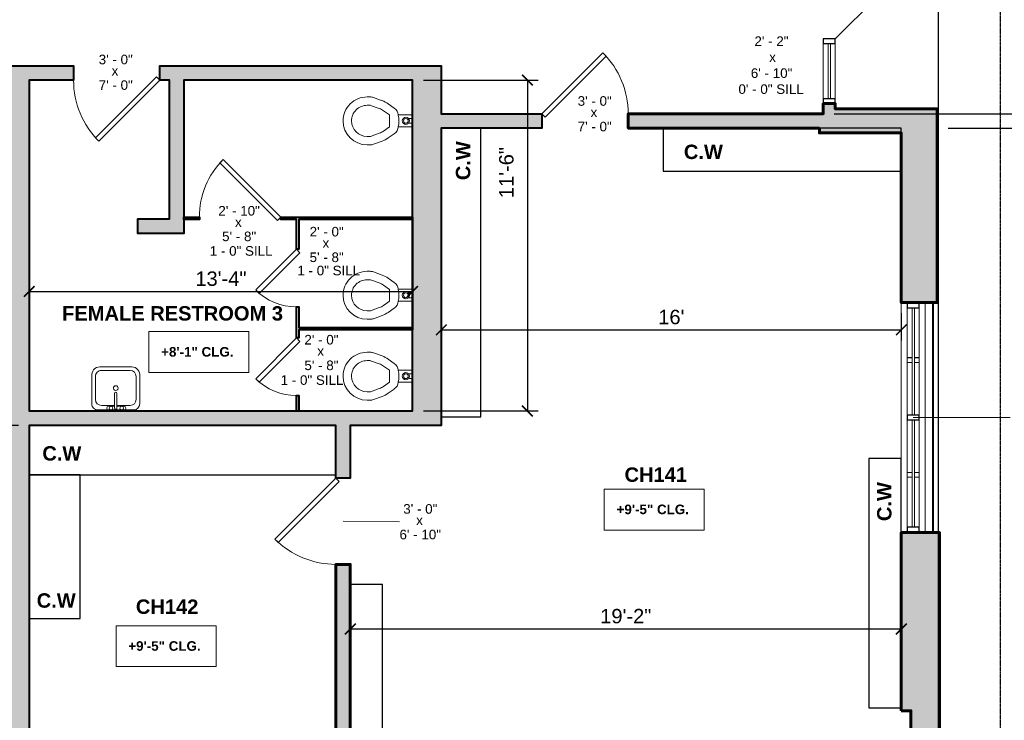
# Model space of a CAD drawing. Header units: inches. Extents: x -2078 to 109126, y -964 to 6385.
# Tile 165 of 256: x 26750 to 27161, y 3922 to 4214. Entities that reach past the tile are written whole.
import ezdxf

# ---------------------------------------------------------------- set-up
doc = ezdxf.new("R2010")
doc.units = ezdxf.units.IN
doc.header["$MEASUREMENT"] = 0
doc.linetypes.add('HIDDEN2', pattern=[0.1875, 0.125, -0.0625])
for name, color, linetype, lineweight in [('A-ANNO', 2, 'Continuous', 5), ('A-ANNO-DIMS', 1, 'Continuous', 9), ('A-CASE', 4, 'Continuous', 9), ('A-DOOR', 1, 'Continuous', 18), ('A-FIXT', 150, 'Continuous', 9), ('A-GLAZ-CURT', 52, 'Continuous', 9), ('A-GLAZ-CWMG', 51, 'Continuous', 9), ('A-HIDDEN', 2, 'HIDDEN2', 18), ('A-WALL', 3, 'Continuous', 40), ('A-WINDOWS', 2, 'Continuous', 18), ('Q-CASE', 4, 'Continuous', 30)]:
    doc.layers.add(name, color=color, linetype=linetype, lineweight=lineweight)
doc.layers.add('A-HATCH', color=9, linetype='Continuous')
doc.styles.add('Arial_1', font='arial.ttf', dxfattribs={"height": 0.0625})
doc.styles.add('Arial_2', font='arial.ttf', dxfattribs={"height": 3})
doc.styles.add('Arial_B', font='arialbd.ttf', dxfattribs={"height": 4.5})
doc.styles.add('Arial_B_1', font='arialbd.ttf', dxfattribs={"height": 3})
doc.styles.add('JC', font='arial.ttf', dxfattribs={"height": 0.125})
doc.dimstyles.new('JC-DIMS', dxfattribs={"dimtxt": 0.125, "dimasz": 0.09375, "dimexe": 0.09375, "dimexo": 0.09375, "dimgap": 0.046875, "dimtad": 1, "dimdec": 1, "dimzin": 0, "dimdsep": 46, "dimlunit": 4, "dimtxsty": 'JC', "dimblk": 'ARCHTICK', "dimcen": 0.09, "dimclrd": 1, "dimclre": 1, "dimclrt": 256, "dimadec": 0, "dimazin": 0, "dimtfac": 1, "dimtdec": 1, "dimtofl": 0, "dimtmove": 1, "dimatfit": 3, "dimfxl": 1, "dimtolj": 1, "dimtzin": 0, "dimarcsym": 0})

# ---------------------------------------------------------------- blocks, each defined once
blk = doc.blocks.new('JC_DOOR_SINGLE PANEL - SINGLE DOOR-1525208-3RD FL')
at = {"layer": 'A-DOOR', "lineweight": 30}
for p, q in [((-8.87, -27.04), (16.59, -1.59)), ((18, -3), (-7.46, -28.46)), ((16.59, -1.59), (18, -3)), ((-7.46, -28.46), (-8.87, -27.04))]:
    blk.add_line(p, q, dxfattribs=at)
at = {"layer": 'A-DOOR', "lineweight": 9}
blk.add_arc((18, -3), 36, 180, 225, dxfattribs=at)
blk = doc.blocks.new('JC_DOOR_SINGLE PANEL - SINGLE DOOR-1574504-3RD FL')
at = {"layer": 'A-DOOR', "lineweight": 30}
for p, q in [((-7.46, 28.46), (-8.87, 27.04)), ((-8.87, 27.04), (16.59, 1.59)), ((18, 3), (-7.46, 28.46)), ((16.59, 1.59), (18, 3))]:
    blk.add_line(p, q, dxfattribs=at)
at = {"layer": 'A-DOOR', "lineweight": 9}
blk.add_arc((18, 3), 36, 135, 180, dxfattribs=at)
blk = doc.blocks.new('Door-Curtain-Wall-Double-Storefront - Door-Curtain-Wall-Double-Storefront-1672611-3RD FL')
at = {"layer": 'A-DOOR', "lineweight": 9}
for p, q in [((-11.56, 26.94), (-36, 2.5)), ((11.56, 26.94), (36, 2.5))]:
    blk.add_line(p, q, dxfattribs=at)
for centre, start, end in [((-36, 0.5), 360, 47.2514), ((36, 0.5), 132.7486, 180)]:
    blk.add_arc(centre, 36, start, end, dxfattribs=at)
blk = doc.blocks.new('System Panel - Glazed-1672614-3RD FL')
at = {"layer": 'A-GLAZ-CURT', "lineweight": 18}
for p, q in [((11.5, 0.5), (-11.5, 0.5)), ((-11.5, 0.5), (-11.5, -0.5)), ((11.5, -0.5), (11.5, 0.5)), ((-11.5, -0.5), (11.5, -0.5))]:
    blk.add_line(p, q, dxfattribs=at)
blk = doc.blocks.new('Rectangular Mullion - 2_5_ x 5_ rectangular-1579280-3RD FL')
at = {"layer": 'A-GLAZ-CWMG'}
for p, q in [((978.8, 182.32), (978.8, 205.32)), ((983.8, 205.32), (983.8, 182.32))]:
    blk.add_line(p, q, dxfattribs=at)
blk = doc.blocks.new('Rectangular Mullion - 2_5_ x 5_ rectangular-1672617-3RD FL')
at = {"layer": 'A-GLAZ-CWMG', "lineweight": 30}
for p, q in [((-2, 2.5), (0, 2.5)), ((-2, -2.5), (-2, 2.5)), ((0, 2.5), (0, -2.5)), ((0, -2.5), (-2, -2.5))]:
    blk.add_line(p, q, dxfattribs=at)
blk = doc.blocks.new('Rectangular Mullion - 2_5_ x 5_ rectangular-1672610-3RD FL')
at = {"layer": 'A-GLAZ-CWMG', "lineweight": 30}
for p, q in [((-1, 2.5), (1, 2.5)), ((-1, -2.5), (-1, 2.5)), ((1, 2.5), (1, -2.5)), ((1, -2.5), (-1, -2.5))]:
    blk.add_line(p, q, dxfattribs=at)
blk = doc.blocks.new('Instance - Opening - 16_ x 24_-1672996-3RD FL')
at = {"layer": 'A-WINDOWS'}
for p, q in [((-48, -5), (-48, 5)), ((-48, 5), (48, 5)), ((48, 5), (48, -5)), ((48, -5), (-48, -5))]:
    blk.add_line(p, q, dxfattribs=at)
blk = doc.blocks.new('System Panel - Glazed-1673832-3RD FL')
at = {"layer": 'A-GLAZ-CURT', "lineweight": 18}
for p, q in [((22.39, 0.5), (-22.39, 0.5)), ((-22.39, 0.5), (-22.39, -0.5)), ((22.39, -0.5), (22.39, 0.5)), ((-22.39, -0.5), (22.39, -0.5))]:
    blk.add_line(p, q, dxfattribs=at)
blk = doc.blocks.new('System Panel - Glazed-1673833-3RD FL')
at = {"layer": 'A-GLAZ-CURT', "lineweight": 18}
for p, q in [((22.39, 0.5), (-22.39, 0.5)), ((-22.39, 0.5), (-22.39, -0.5)), ((22.39, -0.5), (22.39, 0.5)), ((-22.39, -0.5), (22.39, -0.5))]:
    blk.add_line(p, q, dxfattribs=at)
blk = doc.blocks.new('Rectangular Mullion - 2_5_ x 5_ rectangular-1673836-3RD FL')
at = {"layer": 'A-GLAZ-CWMG', "lineweight": 30}
for p, q in [((0, 2.5), (-2, 2.5)), ((-2, 2.5), (-2, -2.5)), ((0, -2.5), (0, 2.5)), ((-2, -2.5), (0, -2.5))]:
    blk.add_line(p, q, dxfattribs=at)
blk = doc.blocks.new('Rectangular Mullion - 2_5_ x 5_ rectangular-1673818-3RD FL')
at = {"layer": 'A-GLAZ-CWMG'}
for p, q in [((1013.86, -24.7), (1013.86, -3.93)), ((1018.86, -3.93), (1018.86, -24.7)), ((1015.86, -24.7), (1013.86, -24.7)), ((1018.86, -24.7), (1016.86, -24.7))]:
    blk.add_line(p, q, dxfattribs=at)
blk = doc.blocks.new('Rectangular Mullion - 2_5_ x 5_ rectangular-1673819-3RD FL')
at = {"layer": 'A-GLAZ-CWMG'}
for p, q in [((1013.86, -72.59), (1013.86, -50.7)), ((1018.86, -50.7), (1018.86, -72.59)), ((1015.86, -72.59), (1013.86, -72.59)), ((1018.86, -72.59), (1016.86, -72.59))]:
    blk.add_line(p, q, dxfattribs=at)
blk = doc.blocks.new('Rectangular Mullion - 2_5_ x 5_ rectangular-1673820-3RD FL')
at = {"layer": 'A-GLAZ-CWMG'}
for p, q in [((1013.86, -74.59), (1015.86, -74.59)), ((1013.86, -95.47), (1013.86, -74.59)), ((1016.86, -74.59), (1018.86, -74.59)), ((1018.86, -74.59), (1018.86, -95.47))]:
    blk.add_line(p, q, dxfattribs=at)
blk = doc.blocks.new('Rectangular Mullion - 2_5_ x 5_ rectangular-1673821-3RD FL')
at = {"layer": 'A-GLAZ-CWMG'}
for p, q in [((1013.86, -26.7), (1015.86, -26.7)), ((1013.86, -48.7), (1013.86, -26.7)), ((1016.86, -26.7), (1018.86, -26.7)), ((1018.86, -26.7), (1018.86, -48.7))]:
    blk.add_line(p, q, dxfattribs=at)
blk = doc.blocks.new('Rectangular Mullion - 2_5_ x 5_ rectangular-1673822-3RD FL')
at = {"layer": 'A-GLAZ-CWMG'}
for p, q in [((-1, 0.5), (-1, 2.5)), ((-1, 2.5), (1, 2.5)), ((1, 2.5), (1, 0.5)), ((-1, -2.5), (-1, -0.5)), ((1, -2.5), (-1, -2.5)), ((1, -0.5), (1, -2.5))]:
    blk.add_line(p, q, dxfattribs=at)
blk = doc.blocks.new('Rectangular Mullion - 2_5_ x 5_ rectangular-1673838-3RD FL')
at = {"layer": 'A-GLAZ-CWMG', "lineweight": 30}
for p, q in [((-2, 2.5), (0, 2.5)), ((-2, -2.5), (-2, 2.5)), ((0, 2.5), (0, -2.5)), ((0, -2.5), (-2, -2.5))]:
    blk.add_line(p, q, dxfattribs=at)
blk = doc.blocks.new('Rectangular Mullion - 2_5_ x 5_ rectangular-1673829-3RD FL')
at = {"layer": 'A-GLAZ-CWMG', "lineweight": 30}
for p, q in [((-1, 2.5), (1, 2.5)), ((-1, -2.5), (-1, 2.5)), ((1, 2.5), (1, -2.5)), ((1, -2.5), (-1, -2.5))]:
    blk.add_line(p, q, dxfattribs=at)
blk = doc.blocks.new('M_Toilet-Commercial-Wall-3D - 380mm Seat Height-1677993-3RD FL')
at = {"layer": 'A-FIXT'}
for p, q in [((5.94, 25), (5.94, 23.71)), ((9.44, 23.71), (9.44, 25)), ((22.44, 25), (22.44, 23.71)), ((25.94, 23.71), (25.94, 25)), ((6.18, 22.34), (7.5, 18.72)), ((10.79, 19.92), (9.47, 23.53)), ((22.41, 23.53), (21.1, 19.92)), ((24.38, 18.72), (25.7, 22.34)), ((13.47, 15.65), (11.69, 18.18)), ((20.19, 18.18), (18.42, 15.65)), ((8.82, 16.18), (10.6, 13.64)), ((13.47, 15.65), (18.42, 15.65)), ((21.28, 13.64), (23.06, 16.18)), ((13.44, 11.96), (13.44, 6)), ((18.44, 6), (18.44, 11.96)), ((14.93, 6), (14.93, 7.67)), ((16.95, 6), (16.95, 7.67))]:
    blk.add_line(p, q, dxfattribs=at)
for centre, radius, start, end in [((15.94, 25), 10, 90, 180), ((15.94, 25), 10, 360, 90), ((15.94, 25), 6.5, 90, 180), ((15.94, 25), 6.5, 360, 90), ((9.94, 23.71), 4, 180, 200), ((21.94, 23.71), 4, 340, 0), ((17.83, 22.48), 11, 200, 215), ((17.83, 22.48), 7.5, 200, 215), ((14.05, 22.48), 7.5, 325, 340), ((14.05, 22.48), 11, 325, 340), ((13.88, 15.93), 4, 215, 263.7549), ((18.01, 15.93), 4, 276.2451, 325), ((15.9, 21.78), 10.07, 255.8499, 284.1501), ((15.94, 8.78), 1.5, 360, 180), ((15.94, 8.78), 1.5, 180, 0), ((15.94, 8.78), 1, 360, 180), ((15.94, 8.78), 1, 180, 360)]:
    blk.add_arc(centre, radius, start, end, dxfattribs=at)
blk = doc.blocks.new('JC_VANITY SINK - VANITY SINK-1366814-3RD FL')
at = {"layer": 'A-FIXT'}
for p, q in [((-9.38, 4.59), (-9.38, -6.91)), ((8.12, 7.09), (-6.88, 7.09)), ((0.12, 5.22), (-5.38, 5.22)), ((3.62, 7.09), (-2.88, 7.09)), ((-2.88, 5.59), (0.12, 5.59)), ((0.12, 6.33), (0.12, 0.22)), ((1.12, 6.33), (1.12, 0.22)), ((1.12, 5.59), (3.62, 5.59)), ((6.62, 5.22), (1.12, 5.22)), ((10.62, -6.91), (10.62, 4.59)), ((-7.88, 2.72), (-7.88, -6.91)), ((9.12, -6.91), (9.12, 2.72)), ((-6.06, -10.91), (7.3, -10.91)), ((-5.38, -9.41), (6.62, -9.41))]:
    blk.add_line(p, q, dxfattribs=at)
for centre, radius, start, end in [((-6.88, 4.59), 2.5, 90, 180), ((-5.38, 2.72), 2.5, 90, 180), ((-2.88, 6.34), 0.75, 90, 270), ((-1.88, 6.34), 0.75, 360, 180), ((-1.88, 6.34), 0.75, 180, 0), ((0.62, 6.33), 0.5, 360, 180), ((2.62, 6.34), 0.75, 360, 180), ((2.62, 6.34), 0.75, 180, 360), ((3.62, 6.34), 0.75, 270, 90), ((6.62, 2.72), 2.5, 0, 90), ((8.12, 4.59), 2.5, 360, 90), ((0.62, 0.22), 0.5, 180, 0), ((0.62, -2), 1, 360, 180), ((0.62, -2), 1, 180, 0), ((-5.91, -7.4), 3.51, 171.8503, 267.5498), ((-5.38, -6.91), 2.5, 180, 270), ((6.62, -6.91), 2.5, 270, 0), ((7.15, -7.4), 3.51, 272.4502, 8.1497)]:
    blk.add_arc(centre, radius, start, end, dxfattribs=at)
blk = doc.blocks.new('JC_SINGLE DOOR-NO TRIM - SINGLE DOOR-1686911-3RD FL')
at = {"layer": 'A-DOOR', "lineweight": 30}
for p, q in [((-4.97, 17.47), (-6.38, 16.06)), ((12, 0.5), (-4.97, 17.47)), ((-6.38, 16.06), (10.59, -0.91)), ((10.59, -0.91), (12, 0.5))]:
    blk.add_line(p, q, dxfattribs=at)
at = {"layer": 'A-DOOR', "lineweight": 9}
blk.add_arc((12, 0.5), 24, 135, 180, dxfattribs=at)
blk = doc.blocks.new('JC_SINGLE DOOR-NO TRIM - SINGLE DOOR-1694835-3RD FL')
at = {"layer": 'A-DOOR', "lineweight": 30}
for p, q in [((-7.04, 24.54), (-8.46, 23.13)), ((-8.46, 23.13), (15.59, -0.91)), ((17, 0.5), (-7.04, 24.54)), ((15.59, -0.91), (17, 0.5))]:
    blk.add_line(p, q, dxfattribs=at)
at = {"layer": 'A-DOOR', "lineweight": 9}
blk.add_arc((17, 0.5), 34, 135, 180, dxfattribs=at)
blk = doc.blocks.new('Casework 24 - Casework 10-1694890-3RD FL')
at = {"layer": 'Q-CASE'}
for p, q in [((-492.8, -208.74), (-592.22, -208.74)), ((-592.22, -208.74), (-592.22, -226.71)), ((-492.8, -226.71), (-492.8, -208.74)), ((-592.22, -226.71), (-492.8, -226.71))]:
    blk.add_line(p, q, dxfattribs=at)
blk = doc.blocks.new('Casework 25 - Casework 10-1694975-3RD FL')
at = {"layer": 'Q-CASE'}
for p, q in [((-600.76, -169.3), (-617.19, -169.3)), ((-617.19, -169.3), (-617.19, -289.81)), ((-600.76, -289.81), (-600.76, -169.3)), ((-617.19, -289.81), (-600.76, -289.81))]:
    blk.add_line(p, q, dxfattribs=at)
blk = doc.blocks.new('Casework 26 - Casework 10-1695036-3RD FL')
at = {"layer": 'Q-CASE'}
for p, q in [((-600.76, -169.3), (-614.26, -169.3)), ((-614.26, -169.3), (-614.26, -280.92)), ((-600.76, -280.92), (-600.76, -169.3)), ((-614.26, -280.92), (-600.76, -280.92))]:
    blk.add_line(p, q, dxfattribs=at)
blk = doc.blocks.new('Casework 27 - Casework 10-1695098-3RD FL')
at = {"layer": 'Q-CASE'}
for p, q in [((-600.76, -176.96), (-614.26, -176.96)), ((-614.26, -176.96), (-614.26, -280.92)), ((-600.76, -280.92), (-600.76, -176.96)), ((-614.26, -280.92), (-600.76, -280.92))]:
    blk.add_line(p, q, dxfattribs=at)
blk = doc.blocks.new('Casework 28 - Casework 10-1695143-3RD FL')
at = {"layer": 'Q-CASE'}
for p, q in [((-550.13, -175.67), (-678.13, -175.67)), ((-678.13, -175.67), (-678.13, -196.26)), ((-550.13, -196.26), (-550.13, -175.67)), ((-678.13, -196.26), (-550.13, -196.26))]:
    blk.add_line(p, q, dxfattribs=at)
blk = doc.blocks.new('Casework 29 - Casework 10-1695211-3RD FL')
at = {"layer": 'Q-CASE'}
for p, q in [((-619.95, -178.4), (-679.97, -178.4)), ((-679.97, -178.4), (-679.97, -199.67)), ((-619.95, -199.67), (-619.95, -178.4)), ((-679.97, -199.67), (-619.95, -199.67))]:
    blk.add_line(p, q, dxfattribs=at)
blk = doc.blocks.new('_ArchTick')
at = {"color": 0, "linetype": 'ByBlock', "const_width": 0.15}
blk.add_lwpolyline([(-0.5, -0.5), (0.5, 0.5)], dxfattribs=at)
blk = doc.blocks.new('*D771')
at = {"layer": 'A-ANNO-DIMS', "color": 1, "lineweight": -2, "transparency": 16777216}
for p, q in [((27137.82, 4169.02), (27474.21, 4169.02)), ((27469.71, 3867.02), (27469.71, 4169.02)), ((27126.82, 3867.02), (27474.21, 3867.02))]:
    blk.add_line(p, q, dxfattribs=at)
at = {"layer": 'Defpoints', "color": 0, "transparency": 16777216}
for p in [(27133.32, 4169.02), (27469.71, 4169.02), (27122.32, 3867.02)]:
    blk.add_point(p, dxfattribs=at)
at = {"layer": 'A-ANNO-DIMS', "color": 1, "lineweight": -2, "transparency": 16777216, "xscale": 4.5, "yscale": 4.5, "zscale": 4.5}
for p, rotation in [((27469.71, 4169.02), 90), ((27469.71, 3867.02), 270)]:
    blk.add_blockref('_ArchTick', p, dxfattribs=dict(at, rotation=rotation))
at = {"layer": 'A-ANNO-DIMS', "transparency": 16777216, "insert": (27464.4, 4018.02), "char_height": 6, "width": 0.4874, "attachment_point": 5, "rotation": 90, "style": 'JC'}
blk.add_mtext('\\A1;25\'-2"', dxfattribs=at)
blk = doc.blocks.new('*D797')
at = {"layer": 'A-ANNO-DIMS', "color": 1, "lineweight": -2, "transparency": 16777216}
for p, q in [((27138.26, 4553.02), (27510.8, 4553.02)), ((27506.3, 3867.02), (27506.3, 4553.02)), ((27126.82, 3867.02), (27510.8, 3867.02))]:
    blk.add_line(p, q, dxfattribs=at)
at = {"layer": 'Defpoints', "color": 0, "transparency": 16777216}
for p in [(27133.76, 4553.02), (27506.3, 4553.02), (27122.32, 3867.02)]:
    blk.add_point(p, dxfattribs=at)
at = {"layer": 'A-ANNO-DIMS', "color": 1, "lineweight": -2, "transparency": 16777216, "xscale": 4.5, "yscale": 4.5, "zscale": 4.5}
for p, rotation in [((27506.3, 4553.02), 90), ((27506.3, 3867.02), 270)]:
    blk.add_blockref('_ArchTick', p, dxfattribs=dict(at, rotation=rotation))
at = {"layer": 'A-ANNO-DIMS', "transparency": 16777216, "insert": (27500.98, 4210.02), "char_height": 6, "width": 0.4874, "attachment_point": 5, "rotation": 90, "style": 'JC'}
blk.add_mtext('\\A1;57\'-2"', dxfattribs=at)
blk = doc.blocks.new('*D799')
at = {"layer": 'A-ANNO-DIMS', "color": 1, "lineweight": -2, "transparency": 16777216}
for p, q in [((27088.64, 4308.41), (27474.21, 4308.41)), ((27469.71, 4175.02), (27469.71, 4308.41)), ((27090.26, 4175.02), (27474.21, 4175.02))]:
    blk.add_line(p, q, dxfattribs=at)
at = {"layer": 'Defpoints', "color": 0, "transparency": 16777216}
for p in [(27084.14, 4308.41), (27469.71, 4308.41), (27085.76, 4175.02)]:
    blk.add_point(p, dxfattribs=at)
at = {"layer": 'A-ANNO-DIMS', "color": 1, "lineweight": -2, "transparency": 16777216, "xscale": 4.5, "yscale": 4.5, "zscale": 4.5}
for p, rotation in [((27469.71, 4308.41), 90), ((27469.71, 4175.02), 270)]:
    blk.add_blockref('_ArchTick', p, dxfattribs=dict(at, rotation=rotation))
at = {"layer": 'A-ANNO-DIMS', "transparency": 16777216, "insert": (27460.44, 4241.71), "char_height": 6, "width": 0.7487, "attachment_point": 5, "rotation": 90, "style": 'JC'}
blk.add_mtext('\\A1;11\'-1{\\H1x;\\S1/2;}"', dxfattribs=at)
blk = doc.blocks.new('*D805')
at = {"layer": 'A-ANNO-DIMS', "color": 1, "lineweight": -2, "transparency": 16777216}
for p, q in [((26754.32, 4102.01), (26754.32, 4096.36)), ((26914.32, 4102.01), (26914.32, 4096.36)), ((26754.32, 4100.86), (26914.32, 4100.86))]:
    blk.add_line(p, q, dxfattribs=at)
at = {"layer": 'Defpoints', "color": 0, "transparency": 16777216}
for p in [(26754.32, 4106.51), (26914.32, 4106.51), (26914.32, 4100.86)]:
    blk.add_point(p, dxfattribs=at)
at = {"layer": 'A-ANNO-DIMS', "color": 1, "lineweight": -2, "transparency": 16777216, "xscale": 4.5, "yscale": 4.5, "zscale": 4.5, "rotation": 180}
blk.add_blockref('_ArchTick', (26754.32, 4100.86), dxfattribs=at)
at = {"layer": 'A-ANNO-DIMS', "color": 1, "lineweight": -2, "transparency": 16777216, "xscale": 4.5, "yscale": 4.5, "zscale": 4.5}
blk.add_blockref('_ArchTick', (26914.32, 4100.86), dxfattribs=at)
at = {"layer": 'A-ANNO-DIMS', "transparency": 16777216, "insert": (26834.32, 4106.17), "char_height": 6, "width": 0.4874, "attachment_point": 5, "style": 'JC'}
blk.add_mtext('\\A1;13\'-4"', dxfattribs=at)
blk = doc.blocks.new('*D809')
at = {"layer": 'A-ANNO-DIMS', "color": 1, "lineweight": -2, "transparency": 16777216}
for p, q in [((26888.32, 3961.25), (26888.32, 3955.59)), ((26888.32, 3960.09), (27118.32, 3960.09)), ((27118.32, 3961.25), (27118.32, 3955.59))]:
    blk.add_line(p, q, dxfattribs=at)
at = {"layer": 'Defpoints', "color": 0, "transparency": 16777216}
for p in [(26888.32, 3965.75), (27118.32, 3965.75), (27118.32, 3960.09)]:
    blk.add_point(p, dxfattribs=at)
at = {"layer": 'A-ANNO-DIMS', "color": 1, "lineweight": -2, "transparency": 16777216, "xscale": 4.5, "yscale": 4.5, "zscale": 4.5, "rotation": 180}
blk.add_blockref('_ArchTick', (26888.32, 3960.09), dxfattribs=at)
at = {"layer": 'A-ANNO-DIMS', "color": 1, "lineweight": -2, "transparency": 16777216, "xscale": 4.5, "yscale": 4.5, "zscale": 4.5}
blk.add_blockref('_ArchTick', (27118.32, 3960.09), dxfattribs=at)
at = {"layer": 'A-ANNO-DIMS', "transparency": 16777216, "insert": (27003.32, 3965.4), "char_height": 6, "width": 0.4874, "attachment_point": 5, "style": 'JC'}
blk.add_mtext('\\A1;19\'-2"', dxfattribs=at)
blk = doc.blocks.new('*D811')
at = {"layer": 'A-ANNO-DIMS', "color": 1, "lineweight": -2, "transparency": 16777216}
for p, q in [((27118.32, 4091.75), (27118.32, 4080.36)), ((26926.32, 4086.01), (26926.32, 4080.36)), ((26926.32, 4084.86), (27118.32, 4084.86))]:
    blk.add_line(p, q, dxfattribs=at)
at = {"layer": 'Defpoints', "color": 0, "transparency": 16777216}
for p in [(27118.32, 4096.25), (26926.32, 4090.51), (27118.32, 4084.86)]:
    blk.add_point(p, dxfattribs=at)
at = {"layer": 'A-ANNO-DIMS', "color": 1, "lineweight": -2, "transparency": 16777216, "xscale": 4.5, "yscale": 4.5, "zscale": 4.5, "rotation": 180}
blk.add_blockref('_ArchTick', (26926.32, 4084.86), dxfattribs=at)
at = {"layer": 'A-ANNO-DIMS', "color": 1, "lineweight": -2, "transparency": 16777216, "xscale": 4.5, "yscale": 4.5, "zscale": 4.5}
blk.add_blockref('_ArchTick', (27118.32, 4084.86), dxfattribs=at)
at = {"layer": 'A-ANNO-DIMS', "transparency": 16777216, "insert": (27022.32, 4090.17), "char_height": 6, "width": 0.4874, "attachment_point": 5, "style": 'JC'}
blk.add_mtext("\\A1;16'", dxfattribs=at)
blk = doc.blocks.new('*D829')
at = {"layer": 'A-ANNO-DIMS', "color": 1, "lineweight": -2, "transparency": 16777216}
for p, q in [((26749.82, 4045.02), (26724.85, 4045.02)), ((26729.35, 4045.02), (26729.35, 3867.02)), ((26752.82, 3867.02), (26724.85, 3867.02))]:
    blk.add_line(p, q, dxfattribs=at)
at = {"layer": 'Defpoints', "color": 0, "transparency": 16777216}
for p in [(26754.32, 4045.02), (26729.35, 3867.02), (26757.32, 3867.02)]:
    blk.add_point(p, dxfattribs=at)
at = {"layer": 'A-ANNO-DIMS', "color": 1, "lineweight": -2, "transparency": 16777216, "xscale": 4.5, "yscale": 4.5, "zscale": 4.5}
for p, rotation in [((26729.35, 4045.02), 90), ((26729.35, 3867.02), 270)]:
    blk.add_blockref('_ArchTick', p, dxfattribs=dict(at, rotation=rotation))
at = {"layer": 'A-ANNO-DIMS', "transparency": 16777216, "insert": (26724.04, 3956.02), "char_height": 6, "width": 0.5739, "attachment_point": 5, "rotation": 90, "style": 'JC'}
blk.add_mtext('\\A1;14\'-10"', dxfattribs=at)
blk = doc.blocks.new('*D705')
at = {"layer": 'A-ANNO-DIMS', "color": 1, "lineweight": -2, "transparency": 16777216}
for p, q in [((26918.82, 4189.02), (26966.74, 4189.02)), ((26962.24, 4189.02), (26962.24, 4051.02)), ((26918.82, 4051.02), (26966.74, 4051.02))]:
    blk.add_line(p, q, dxfattribs=at)
at = {"layer": 'Defpoints', "color": 0, "transparency": 16777216}
for p in [(26914.32, 4189.02), (26914.32, 4051.02), (26962.24, 4051.02)]:
    blk.add_point(p, dxfattribs=at)
at = {"layer": 'A-ANNO-DIMS', "color": 1, "lineweight": -2, "transparency": 16777216, "xscale": 4.5, "yscale": 4.5, "zscale": 4.5}
for p, rotation in [((26962.24, 4189.02), 90), ((26962.24, 4051.02), 270)]:
    blk.add_blockref('_ArchTick', p, dxfattribs=dict(at, rotation=rotation))
at = {"layer": 'A-ANNO-DIMS', "transparency": 16777216, "insert": (26950.45, 4139.79), "char_height": 6, "width": 0.4874, "attachment_point": 1, "rotation": 90, "line_spacing_factor": 0.941778, "style": 'JC'}
blk.add_mtext('\\A1;11\'-6"', dxfattribs=at)
blk = doc.blocks.new('*D847')
at = {"layer": 'A-ANNO-DIMS', "color": 1, "lineweight": -2, "transparency": 16777216}
for p, q in [((27133.76, 4411.52), (27133.76, 3338.45)), ((25168.76, 3666.42), (25168.76, 3338.45)), ((25168.76, 3342.95), (27133.76, 3342.95))]:
    blk.add_line(p, q, dxfattribs=at)
at = {"layer": 'Defpoints', "color": 0, "transparency": 16777216}
for p in [(27133.76, 4416.02), (25168.76, 3670.92), (27133.76, 3342.95)]:
    blk.add_point(p, dxfattribs=at)
at = {"layer": 'A-ANNO-DIMS', "color": 1, "lineweight": -2, "transparency": 16777216, "xscale": 4.5, "yscale": 4.5, "zscale": 4.5, "rotation": 180}
blk.add_blockref('_ArchTick', (25168.76, 3342.95), dxfattribs=at)
at = {"layer": 'A-ANNO-DIMS', "color": 1, "lineweight": -2, "transparency": 16777216, "xscale": 4.5, "yscale": 4.5, "zscale": 4.5}
blk.add_blockref('_ArchTick', (27133.76, 3342.95), dxfattribs=at)
at = {"layer": 'A-ANNO-DIMS', "transparency": 16777216, "insert": (26151.26, 3348.27), "char_height": 6, "width": 0.5739, "attachment_point": 5, "style": 'JC'}
blk.add_mtext('\\A1;163\'-9"', dxfattribs=at)
blk = doc.blocks.new('JC- existing door Tag_quad - JC- existing door Tag_quad-839775-3RD FL')
at = {"layer": 'A-ANNO', "insert": (-0.0234, 0.0378), "char_height": 0.0625, "width": 0.0505, "attachment_point": 1, "style": 'Arial_1', "bg_fill": 2}
blk.add_mtext('x', dxfattribs=at)

msp = doc.modelspace()

# ---------------------------------------------------------------- hatches: boundary and pattern name
at = {"layer": 'A-HATCH'}
h = msp.add_hatch(color=256, dxfattribs=at)
h.dxf.hatch_style = 1
h.paths.add_polyline_path([(27133.316, 4177.021), (27090.759, 4177.021), (27090.759, 4179.271), (27085.759, 4179.271), (27085.759, 4175.021), (27004.316, 4175.021), (27004.316, 4169.021), (27084.151, 4169.021), (27118.316, 4169.021), (27118.316, 4151.052), (27118.316, 4096.251), (27128.316, 4096.251), (27133.316, 4096.251)])
h.paths.add_polyline_path([(27134.316, 4000.251), (27118.316, 4000.251), (27118.316, 3927.207), (27118.316, 3925.951), (27122.316, 3925.951), (27122.316, 3821.951), (27134.316, 3821.951)])
h = msp.add_hatch(color=256, dxfattribs=at)
h.dxf.hatch_style = 1
h.paths.add_polyline_path([(27128.527, 4177.021), (27090.759, 4177.021), (27090.759, 4179.271), (27088.694, 4179.271, 0.0378555), (27087.915, 4178.321, 0.0390327), (27087.133, 4179.271), (27085.759, 4179.271), (27085.759, 4175.021), (27072.686, 4175.021, 0.2949712), (27074.666, 4169.021), (27084.151, 4169.021), (27084.151, 4167.021), (27118.316, 4167.021), (27118.316, 4148.788, 0.1974288), (27121.459, 4150.803, 0.520567), (27128.926, 4152.833, 0.5205671), (27128.926, 4166.438, 0.4212012)])
h = msp.add_hatch(color=256, dxfattribs=at)
h.dxf.hatch_style = 1
h.paths.add_polyline_path([(26902.316, 3867.021), (26888.316, 3867.021), (26888.316, 3978.633), (26888.316, 3987.021), (26882.316, 3987.021), (26882.316, 3867.021), (26868.316, 3867.021), (26868.316, 3856.021), (26902.316, 3856.021)])

# ---------------------------------------------------------------- linework, layer by layer
at = {"layer": 'A-ANNO'}
for p, q in [((26866.316, 4106.459), (26866.303, 4106.459)), ((26866.316, 4069.459), (26866.303, 4069.459)), ((27123.316, 4048.251), (27163.753, 4048.264)), ((26885.316, 4005.021), (26908.856, 4004.812))]:
    msp.add_line(p, q, dxfattribs=at)
at = {"layer": 'A-ANNO', "flags": 128}
for points in [[(26804.242, 4084.141), (26845.978, 4084.141), (26845.978, 4067.073), (26804.242, 4067.073)], [(26994.345, 4018.416), (27036.081, 4018.416), (27036.081, 4001.348), (26994.345, 4001.348)], [(26790.525, 3961.431), (26832.261, 3961.431), (26832.261, 3944.362), (26790.525, 3944.362)]]:
    msp.add_lwpolyline(points, close=True, dxfattribs=at)
at = {"layer": 'A-WALL'}
for p, q in [((26818.805, 4130.897), (26818.805, 4131.897)), ((26914.316, 4130.897), (26914.316, 4131.897)), ((26914.316, 4131.897), (26914.316, 4084.897)), ((27122.443, 4096.021), (27122.443, 4096.251)), ((27131.443, 4096.251), (27131.443, 4000.251)), ((26914.316, 4084.897), (26914.316, 4085.897)), ((26865.816, 4051.021), (26866.816, 4051.021)), ((27122.443, 4000.251), (27122.443, 4000.481))]:
    msp.add_line(p, q, dxfattribs=at)
at = {"layer": 'A-WALL', "lineweight": 60}
for points in [[(27084.151, 4169.021), (27084.151, 4167.021), (27118.316, 4167.021), (27118.316, 4096.251), (27133.316, 4096.251), (27133.316, 4177.021), (27090.759, 4177.021), (27090.759, 4179.271), (27085.759, 4179.271), (27085.759, 4175.021), (27004.316, 4175.021), (27004.316, 4169.021)], [(27118.316, 3925.951), (27122.316, 3925.951), (27122.316, 3821.951), (27134.316, 3821.951), (27134.316, 4000.251), (27118.316, 4000.251)]]:
    msp.add_lwpolyline(points, close=True, dxfattribs=at)
msp.add_lwpolyline([(27122.316, 3867.021), (26902.316, 3867.021), (26888.316, 3867.021), (26888.316, 3987.021), (26882.316, 3987.021), (26882.316, 3867.021), (26868.316, 3867.021)], dxfattribs=at)

# ---------------------------------------------------------------- block references
at = {"layer": 'A-CASE'}
for name, p in [('Casework 25 - Casework 10-1694975-3RD FL', (27543.509, 4338.326)), ('Casework 24 - Casework 10-1694890-3RD FL', (27611.117, 4377.764)), ('Casework 28 - Casework 10-1695143-3RD FL', (27432.45, 4220.689)), ('Casework 27 - Casework 10-1695098-3RD FL', (27719.077, 4208.124)), ('Casework 26 - Casework 10-1695036-3RD FL', (27502.579, 4147.938))]:
    msp.add_blockref(name, p, dxfattribs=at)
at = {"layer": 'A-CASE', "rotation": 270.0000000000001}
msp.add_blockref('Casework 29 - Casework 10-1695211-3RD FL', (26953.987, 3344.465), dxfattribs=at)
at = {"layer": 'A-DOOR'}
for name, p, rotation in [('Door-Curtain-Wall-Double-Storefront - Door-Curtain-Wall-Double-Storefront-1672611-3RD FL', (27088.259, 4242.271), 269.9999999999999), ('JC_DOOR_SINGLE PANEL - SINGLE DOOR-1525208-3RD FL', (26986.316, 4172.021), 180), ('JC_SINGLE DOOR-NO TRIM - SINGLE DOOR-1686911-3RD FL', (26866.316, 4106.459), 89.99999999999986), ('JC_SINGLE DOOR-NO TRIM - SINGLE DOOR-1686911-3RD FL', (26866.316, 4069.459), 89.99999999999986), ('JC_DOOR_SINGLE PANEL - SINGLE DOOR-1574504-3RD FL', (26885.316, 4005.021), 89.99999999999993)]:
    msp.add_blockref(name, p, dxfattribs=dict(at, rotation=rotation))
for name, p in [('JC_DOOR_SINGLE PANEL - SINGLE DOOR-1525208-3RD FL', (26790.805, 4192.021)), ('JC_SINGLE DOOR-NO TRIM - SINGLE DOOR-1694835-3RD FL', (26842.311, 4131.397))]:
    msp.add_blockref(name, p, dxfattribs=at)
at = {"layer": 'A-FIXT'}
for name, p, rotation in [('M_Toilet-Commercial-Wall-3D - 380mm Seat Height-1677993-3RD FL', (26920.316, 4156.08), 89.9999999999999), ('M_Toilet-Commercial-Wall-3D - 380mm Seat Height-1677993-3RD FL', (26920.316, 4083.33), 89.9999999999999), ('M_Toilet-Commercial-Wall-3D - 380mm Seat Height-1677993-3RD FL', (26920.316, 4049.58), 89.9999999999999), ('JC_VANITY SINK - VANITY SINK-1366814-3RD FL', (26791.041, 4058.543), 180)]:
    msp.add_blockref(name, p, dxfattribs=dict(at, rotation=rotation))
at = {"layer": 'A-GLAZ-CURT', "rotation": 269.9999999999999}
for name, p in [('System Panel - Glazed-1672614-3RD FL', (27088.259, 4192.771)), ('System Panel - Glazed-1673832-3RD FL', (27123.316, 4071.636)), ('System Panel - Glazed-1673833-3RD FL', (27123.316, 4024.866))]:
    msp.add_blockref(name, p, dxfattribs=at)
at = {"layer": 'A-GLAZ-CWMG', "extrusion": (0, 0, -1), "rotation": 270.0000000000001}
for name, p in [('Rectangular Mullion - 2_5_ x 5_ rectangular-1672610-3RD FL', (-27088.259, 4205.271)), ('Rectangular Mullion - 2_5_ x 5_ rectangular-1672617-3RD FL', (-27088.259, 4179.271)), ('Rectangular Mullion - 2_5_ x 5_ rectangular-1673822-3RD FL', (-27123.316, 4072.251)), ('Rectangular Mullion - 2_5_ x 5_ rectangular-1673829-3RD FL', (-27123.316, 4048.251)), ('Rectangular Mullion - 2_5_ x 5_ rectangular-1673822-3RD FL', (-27123.316, 4024.366)), ('Rectangular Mullion - 2_5_ x 5_ rectangular-1673838-3RD FL', (-27123.316, 4000.481))]:
    msp.add_blockref(name, p, dxfattribs=at)
at = {"layer": 'A-GLAZ-CWMG'}
for name, p in [('Rectangular Mullion - 2_5_ x 5_ rectangular-1579280-3RD FL', (26106.959, 3998.954)), ('Rectangular Mullion - 2_5_ x 5_ rectangular-1673818-3RD FL', (26106.959, 4097.954)), ('Rectangular Mullion - 2_5_ x 5_ rectangular-1673821-3RD FL', (26106.959, 4097.954)), ('Rectangular Mullion - 2_5_ x 5_ rectangular-1673819-3RD FL', (26106.959, 4097.954)), ('Rectangular Mullion - 2_5_ x 5_ rectangular-1673820-3RD FL', (26106.959, 4097.954))]:
    msp.add_blockref(name, p, dxfattribs=at)
at = {"layer": 'A-GLAZ-CWMG', "rotation": 89.9999999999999}
msp.add_blockref('Rectangular Mullion - 2_5_ x 5_ rectangular-1673836-3RD FL', (27123.316, 4096.021), dxfattribs=at)
at = {"layer": 'A-WINDOWS', "rotation": 270}
msp.add_blockref('Instance - Opening - 16_ x 24_-1672996-3RD FL', (27123.316, 4048.251), dxfattribs=at)

# ---------------------------------------------------------------- texts
at = {"layer": 'A-ANNO', "attachment_point": 1}
for s, insert, char_height, width, style in [('2\' - 2"', (27057.005, 4207.283), 4, 17.978, 'Arial_2'), ('x', (27063.172, 4200.617), 4, 3.232, 'Arial_2'), ('6\' - 10"', (27055.505, 4193.95), 4, 21.816, 'Arial_2'), ('0\' - 0" SILL', (27050.338, 4187.283), 4, 34.138, 'Arial_2'), ('C.W', (27027.558, 4162.115), 6, 19.796, 'Arial_B'), ('1 - 0" SILL', (26829.668, 4119.776), 4, 28.57868, 'Arial_2'), ('1 - 0" SILL', (26866.232, 4111.601), 4, 28.57868, 'Arial_2'), ('FEMALE RESTROOM 3', (26768.021, 4094.743), 6, 104.838, 'Arial_B'), ('+8\'-1" CLG.', (26809.362, 4077.688), 4, 37.976, 'Arial_B_1'), ('1 - 0" SILL', (26859.245, 4065.903), 4, 28.57868, 'Arial_2'), ('C.W', (26759.761, 4036.328), 6, 19.796, 'Arial_B'), ('CH141', (27002.795, 4027.453), 6, 52.318, 'Arial_B'), ('+9\'-5" CLG.', (26999.465, 4011.963), 4, 37.976, 'Arial_B_1'), ('C.W', (26757.417, 3974.954), 6, 19.796, 'Arial_B'), ('CH142', (26798.822, 3972.37), 6, 94.132, 'Arial_B'), ('+9\'-5" CLG.', (26795.645, 3954.977), 4, 37.976, 'Arial_B_1')]:
    msp.add_mtext(s, dxfattribs=dict(at, insert=insert, char_height=char_height, width=width, style=style))
at = {"layer": 'A-ANNO', "char_height": 6, "width": 19.796, "attachment_point": 1, "rotation": 90, "style": 'Arial_B'}
for insert in [(26932.387, 4147.277), (27108.214, 4005.067)]:
    msp.add_mtext('C.W', dxfattribs=dict(at, insert=insert))

# ---------------------------------------------------------------- dimensions: what is measured, and where the dimension line sits
at = {"layer": 'A-ANNO-DIMS'}
for base, p1, p2, picture, middle in [((27506.297, 4553.021), (27122.316, 3867.021), (27133.759, 4553.021), '*D797', (27500.983, 4210.021)), ((27469.714, 4308.407), (27085.759, 4175.021), (27084.139, 4308.407), '*D799', (27460.439, 4241.714)), ((27469.714, 4169.021), (27122.316, 3867.021), (27133.316, 4169.021), '*D771', (27464.4, 4018.021)), ((26729.349, 3867.021), (26754.316, 4045.021), (26757.316, 3867.021), '*D829', (26724.036, 3956.021))]:
    dim = msp.add_linear_dim(base=base, p1=p1, p2=p2, angle=90, dimstyle='JC-DIMS', dxfattribs=at)
    dim.commit()
    dim.dimension.update_dxf_attribs({"geometry": picture, "text_midpoint": middle})
for base, p1, p2, picture, middle in [((27133.759, 3342.954), (25168.759, 3670.92), (27133.759, 4416.021), '*D847', (26151.259, 3348.27)), ((26914.316, 4100.858), (26754.316, 4106.514), (26914.316, 4106.514), '*D805', (26834.316, 4106.173)), ((27118.316, 4084.858), (26926.316, 4090.514), (27118.316, 4096.251), '*D811', (27022.316, 4090.171)), ((27118.316, 3960.09), (26888.316, 3965.747), (27118.316, 3965.747), '*D809', (27003.316, 3965.404))]:
    dim = msp.add_linear_dim(base=base, p1=p1, p2=p2, dimstyle='JC-DIMS', dxfattribs=at)
    dim.commit()
    dim.dimension.update_dxf_attribs({"geometry": picture, "text_midpoint": middle})
dim = msp.add_linear_dim(base=(26962.242, 4051.021), p1=(26914.316, 4189.021), p2=(26914.316, 4051.021), angle=90, dimstyle='JC-DIMS', dxfattribs=at)
dim.commit()
dim.dimension.update_dxf_attribs({"geometry": '*D705', "text_midpoint": (26954.453, 4149.811), "dimtype": 160, "text_rotation": 90})

# ---------------------------------------------------------------- next in the draw order: block references
at = {"layer": 'A-ANNO', "xscale": 64, "yscale": 64, "zscale": 64}
for p in [(26790.182, 4192.51), (26990.109, 4175.199), (26841.688, 4129.397), (26878.224, 4120.678), (26876.042, 4075.606), (26917.316, 4005.021)]:
    msp.add_blockref('JC- existing door Tag_quad - JC- existing door Tag_quad-839775-3RD FL', p, dxfattribs=at)

# ---------------------------------------------------------------- next in the draw order: hatches: boundary and pattern name
at = {"layer": 'A-HATCH'}
h = msp.add_hatch(color=256, dxfattribs=at)
h.dxf.hatch_style = 1
h.paths.add_polyline_path([(26926.316, 4169.021), (26968.316, 4169.021), (26968.316, 4175.021), (26926.316, 4175.021), (26926.316, 4195.021), (26808.805, 4195.021), (26808.805, 4189.021), (26812.805, 4189.021), (26812.805, 4131.1), (26799.694, 4131.1), (26799.694, 4125.1), (26818.805, 4125.1), (26818.805, 4130.897), (26825.311, 4130.897), (26825.311, 4131.897), (26818.805, 4131.897), (26818.805, 4189.021), (26914.316, 4189.021), (26914.316, 4131.897), (26914.316, 4084.897), (26914.316, 4051.021), (26866.816, 4051.021), (26866.816, 4057.459), (26865.816, 4057.459), (26865.816, 4051.021), (26754.316, 4051.021), (26754.316, 4189.021), (26772.805, 4189.021), (26772.805, 4195.021), (26746.316, 4195.021), (26746.316, 4176.021), (26727.316, 4176.021), (26727.316, 4170.021), (26746.316, 4170.021), (26746.316, 3886.996), (26745.316, 3886.996), (26745.316, 3718.021), (26745.441, 3718.021), (26745.441, 3708.021), (26745.316, 3708.021), (26745.316, 3671.996), (26757.316, 3671.996), (26757.316, 3836.845), (26758.449, 3836.845), (26758.449, 3856.021), (26768.316, 3856.021), (26868.316, 3856.021), (26868.316, 3867.021), (26768.316, 3867.021), (26757.316, 3867.021), (26757.316, 3886.996), (26754.316, 3886.996), (26754.316, 4045.021), (26882.316, 4045.021), (26882.316, 4023.021), (26888.316, 4023.021), (26888.316, 4045.021), (26926.316, 4045.021)])

# ---------------------------------------------------------------- next in the draw order: linework, layer by layer
at = {"layer": 'A-HIDDEN', "lineweight": 30}
msp.add_lwpolyline([(27159.634, 3814.961), (26792.316, 3814.961), (26792.316, 3665.436), (25143.754, 3665.436), (25143.754, 4613.942), (27159.634, 4613.942)], close=True, dxfattribs=at)
at = {"layer": 'A-WALL'}
msp.add_lwpolyline([(26746.316, 4195.021), (26772.805, 4195.021), (26772.805, 4189.021), (26754.316, 4189.021), (26754.316, 4051.021), (26865.816, 4051.021), (26865.816, 4057.459), (26866.816, 4057.459), (26866.816, 4051.021), (26914.316, 4051.021), (26914.316, 4084.897), (26866.816, 4084.897), (26866.816, 4081.459), (26865.816, 4081.459), (26865.816, 4094.459), (26866.816, 4094.459), (26866.816, 4085.897), (26914.316, 4085.897), (26914.316, 4130.897), (26866.816, 4130.897), (26866.816, 4118.459), (26865.816, 4118.459), (26865.816, 4130.897), (26859.311, 4130.897), (26859.311, 4131.897), (26914.316, 4131.897), (26914.316, 4189.021), (26818.805, 4189.021), (26818.805, 4131.897), (26825.311, 4131.897), (26825.311, 4130.897), (26818.805, 4130.897), (26818.805, 4125.1), (26799.694, 4125.1), (26799.694, 4131.1), (26812.805, 4131.1), (26812.805, 4189.021), (26808.805, 4189.021), (26808.805, 4195.021), (26926.316, 4195.021), (26926.316, 4175.021), (26968.316, 4175.021), (26968.316, 4169.021), (26926.316, 4169.021), (26926.316, 4045.021), (26888.316, 4045.021), (26888.316, 4023.021), (26882.316, 4023.021), (26882.316, 4045.021), (26754.316, 4045.021), (26754.316, 3886.996)], dxfattribs=at)

# ---------------------------------------------------------------- next in the draw order: texts
at = {"layer": 'A-ANNO', "char_height": 4, "attachment_point": 1, "style": 'Arial_2'}
for s, insert, width in [('3\' - 0"', (26783.297, 4199.648), 17.978), ('7\' - 0"', (26783.297, 4188.966), 17.978), ('3\' - 0"', (26983.223, 4182.336), 17.978), ('7\' - 0"', (26983.223, 4171.655), 17.978), ('2\' - 10"', (26833.227, 4136.534), 21.816), ('2\' - 0"', (26871.339, 4127.815), 17.978), ('5\' - 8"', (26834.802, 4125.853), 17.978), ('5\' - 8"', (26871.339, 4117.134), 17.978), ('2\' - 0"', (26869.156, 4082.743), 17.978), ('5\' - 8"', (26869.156, 4072.062), 17.978), ('3\' - 0"', (26910.43, 4012.158), 17.978), ('6\' - 10"', (26908.856, 4001.477), 21.816)]:
    msp.add_mtext(s, dxfattribs=dict(at, insert=insert, width=width))

doc.saveas('drawing.dxf')
